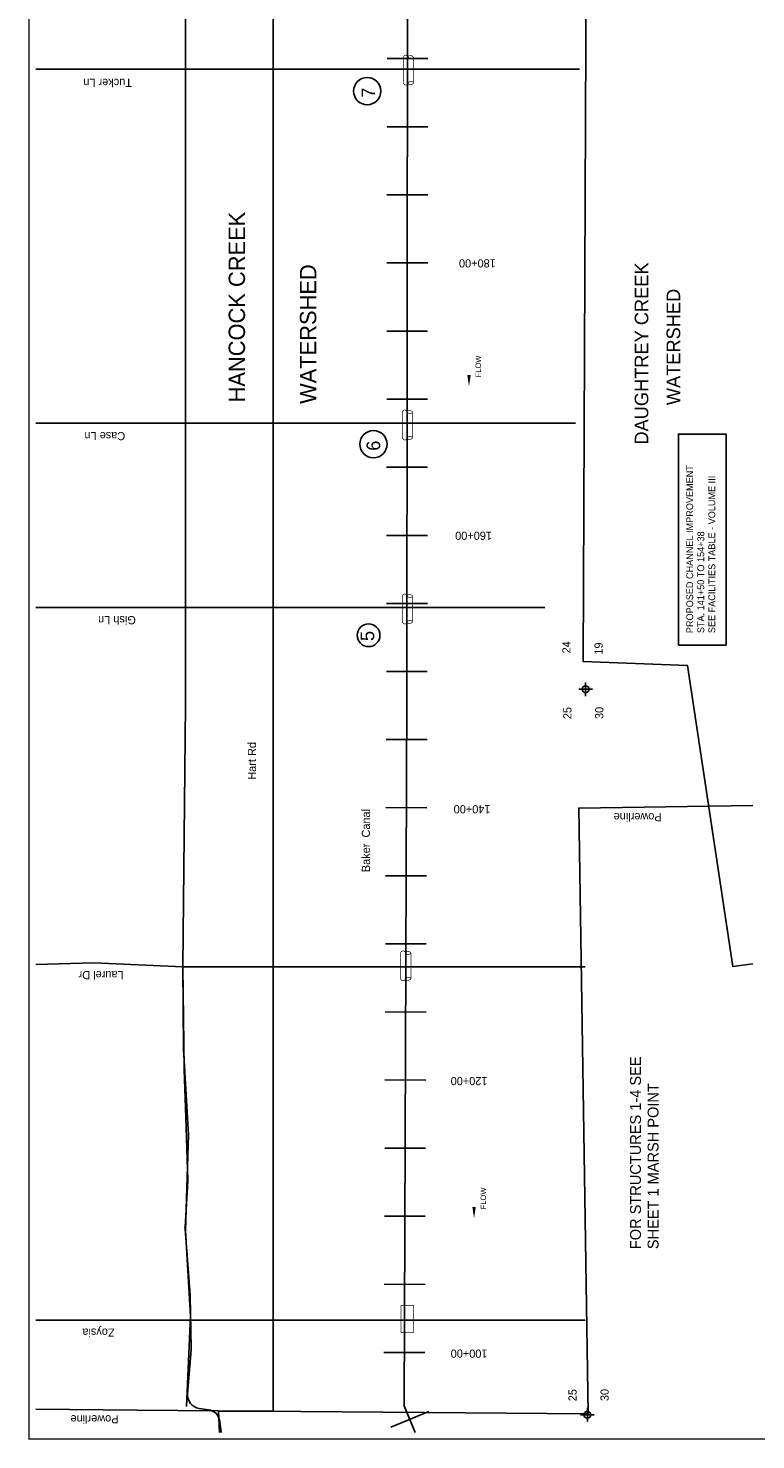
# Model space of a CAD drawing. Extents: x 215317 to 226037, y 859532 to 875544.
# Tile 1 of 3: x 215317 to 220654, y 859534 to 869898. Entities that reach past the tile are written whole.
import ezdxf
from ezdxf.enums import TextEntityAlignment as Align

# ---------------------------------------------------------------- set-up
doc = ezdxf.new("R2010")
doc.units = 0
doc.header["$LTSCALE"] = 800
doc.header["$PDMODE"] = 34
doc.header["$PDSIZE"] = 50
doc.linetypes.add('DIVIDE', pattern=[0])
doc.linetypes.add('STREAM', pattern=[0])
doc.layers.get('0').update_dxf_attribs({"linetype": 'CONTINUOUS'})
for name, color, linetype in [('BORDER', 1, 'CONTINUOUS'), ('MAJROADS', 9, 'CONTINUOUS'), ('POWERLINES', 14, 'DIVIDE'), ('PROPOSED', 7, 'CONTINUOUS'), ('SEC', 2, 'CONTINUOUS'), ('STATIONS', 7, 'CONTINUOUS'), ('STRUCTTEXT', 7, 'CONTINUOUS'), ('STRUCTURES', 1, 'CONTINUOUS'), ('TEXT', 7, 'CONTINUOUS'), ('TRUNKS', 5, 'STREAM'), ('WATER', 4, 'CONTINUOUS'), ('WSHEDS', 3, 'CONTINUOUS')]:
    doc.layers.add(name, color=color, linetype=linetype)

# ---------------------------------------------------------------- blocks, each defined once
blk = doc.blocks.new('RCP')
at = {"layer": 'STRUCTURES', "color": 0, "const_width": 20}
for points in [[(-354, 160, 0.802976), (-374, 25, 0.802976)], [(-374, 25, 0.489412), (-354, -140, 0.489412)], [(-354, -140, 0.606659), (-374, 25, 0.606659)], [(415, 25, 0.606659), (396, -140, 0.606659)], [(415, 25, 0.802976), (396, 160, 0.802976)], [(396, -140, 0.489412), (415, 25, 0.489412)]]:
    blk.add_lwpolyline(points, format="xyb", dxfattribs=at)
for points in [[(396, 160), (-354, 160)], [(-354, -140), (396, -140)]]:
    blk.add_lwpolyline(points, dxfattribs=at)
blk = doc.blocks.new('BOX')
at = {"layer": 'STRUCTURES', "color": 0, "const_width": 20}
blk.add_lwpolyline([(-377, -171), (433, -171), (433, 189), (-377, 189)], close=True, dxfattribs=at)
blk = doc.blocks.new('FLARROW')
at = {"color": 0}
blk.add_lwpolyline([(-0.28, 0.019, 0, 0.05, 0), (-0.112, 0.019, 0, 0, -0.087559), (-0.012, 0.001, 0, 0, 0.245722), (0.075, 0.013, 0, 0, -0.309425), (0.212, 0.015, 0, 0, 0), (0.278, 0.013, 0, 0, 0)], format="xyseb", dxfattribs=at)
blk.add_text('FLOW', height=0.08, dxfattribs=at).set_placement((0.015, -0.157), align=Align.CENTER)

msp = doc.modelspace()

# ---------------------------------------------------------------- linework, layer by layer
at = {"layer": 'BORDER', "color": 0, "const_width": 10}
msp.add_lwpolyline([(225782, 859539), (225782, 875539), (215322, 875539), (215322, 859539)], close=True, dxfattribs=at)
at = {"layer": 'MAJROADS', "color": 0}
for points in [[(217113, 859744), (217113, 870228)], [(215372, 869599), (219362, 869599)], [(215372, 866999), (219333, 866999)], [(219106, 865645), (215372, 865645)], [(215372, 863024), (215799, 863036), (216452, 863006), (216456, 862402), (216493, 861774), (216471, 861070), (216508, 860441), (216478, 859779)], [(216452, 863006), (219402, 863006)], [(215372, 860413), (219402, 860413)], [(216713, 859744), (217113, 859744)], [(216713, 859744), (216720, 859589)]]:
    msp.add_lwpolyline(points, dxfattribs=at)
at = {"layer": 'POWERLINES', "color": 0}
msp.add_lwpolyline([(220632, 864192), (219356, 864172), (219424, 859724), (216113, 859751), (215372, 859760)], dxfattribs=at)
at = {"layer": 'PROPOSED', "color": 0}
msp.add_lwpolyline([(220087, 865369), (220437, 865369), (220437, 866919), (220087, 866919)], close=True, dxfattribs=at)
at = {"layer": 'SEC', "color": 0}
for p in [(219406, 865045), (219419, 859718)]:
    msp.add_point(p, dxfattribs=at)
at = {"layer": 'STATIONS', "color": 0}
for p, q in [((217949, 869675), (218249, 869675)), ((217949, 869175), (218249, 869175)), ((217948, 868675), (218248, 868675)), ((217948, 868175), (218248, 868175)), ((217947, 867675), (218247, 867675)), ((217947, 867175), (218247, 867175)), ((217946, 866675), (218246, 866675)), ((217945, 866175), (218245, 866175)), ((217945, 865675), (218245, 865675)), ((217944, 865175), (218244, 865175)), ((217943, 864676), (218243, 864675)), ((217941, 864176), (218241, 864175)), ((217939, 863676), (218239, 863675)), ((217937, 863176), (218237, 863175)), ((217936, 862676), (218236, 862675)), ((217934, 862176), (218234, 862175)), ((217932, 861676), (218232, 861675)), ((217930, 861176), (218230, 861175)), ((217928, 860676), (218228, 860675)), ((217926, 860176), (218226, 860175)), ((217977, 859626), (218255, 859741))]:
    msp.add_line(p, q, dxfattribs=at)
at = {"layer": 'STRUCTTEXT', "color": 0}
for centre, radius in [((217804, 869437), 100), ((217849, 866844), 100), ((217814, 865441), 83.2)]:
    msp.add_circle(centre, radius, dxfattribs=at)
at = {"layer": 'TRUNKS', "color": 0}
msp.add_lwpolyline([(218155, 859589), (218075, 859783), (218094, 865008), (218100, 870270)], dxfattribs=at)
at = {"layer": 'WSHEDS', "color": 0}
msp.add_lwpolyline([(219410, 874883), (219410, 870363), (219387, 865249), (220153, 865220), (220487, 863009), (220632, 863030)], dxfattribs=at)
msp.add_lwpolyline([(216732, 859589), (216722, 859669, 0.336805), (216638, 859755), (216571, 859765, -0.394323), (216486, 859872), (216512, 860196, 0.025162), (216513, 860206), (216505, 860591, 0.014661), (216505, 860597), (216467, 861081, -0.034296), (216467, 861095), (216487, 861435, 0.021713), (216487, 861444), (216474, 861900, 0.002099), (216474, 861900), (216461, 862253, -0.006138), (216461, 862256), (216452, 863005, -0.005346), (216452, 863007), (216470, 864929, 0.002364), (216470, 864930), (216470, 870153, -0.413056), (216570, 870253), (219410, 870264, 0.413056)], format="xyb", dxfattribs=at)

# ---------------------------------------------------------------- block references
at = {"layer": 'STRUCTURES', "color": 0, "xscale": 0.24975, "yscale": 0.24975, "zscale": 0.24975, "rotation": 90}
for name, p in [('RCP', (218109, 869586)), ('RCP', (218102, 866980)), ('RCP', (218102, 865629)), ('RCP', (218089, 863009)), ('BOX', (218099, 860414))]:
    msp.add_blockref(name, p, dxfattribs=at)
at = {"layer": 'TRUNKS', "color": 0, "xscale": 500, "yscale": 500, "zscale": 500, "rotation": 90}
for p in [(218560, 867408), (218597, 861299)]:
    msp.add_blockref('FLARROW', p, dxfattribs=at)

# ---------------------------------------------------------------- texts
at = {"layer": 'MAJROADS', "color": 0}
for s, rotation, p in [('Tucker Ln', 180, (216078, 869527)), ('Case Ln', 180, (216028, 866934)), ('Gish Ln', 180, (216106, 865582)), ('Hart Rd', 90, (216988, 864381)), ('Laurel Dr', 180, (216016, 862976)), ('Zoysia', 180, (215950, 860351))]:
    msp.add_text(s, height=60, rotation=rotation, dxfattribs=at).set_placement(p)
at = {"layer": 'POWERLINES', "color": 0}
for p in [(219964, 864136), (215979, 859715)]:
    msp.add_text('Powerline', height=60, rotation=180, dxfattribs=at).set_placement(p)
at = {"layer": 'PROPOSED', "color": 0}
for s, p in [('PROPOSED CHANNEL IMPROVEMENT', (220195, 865457)), ('SEE FACILITIES TABLE - VOLUME III', (220357, 865457)), ('STA. 141+50 TO 154+38', (220276, 865457))]:
    msp.add_text(s, height=50, rotation=90, dxfattribs=at).set_placement(p)
at = {"layer": 'STATIONS', "color": 0}
for s, p in [('180+00', (218612, 868202)), ('160+00', (218584, 866202)), ('140+00', (218573, 864194)), ('120+00', (218551, 862198)), ('100+00', (218551, 860197))]:
    msp.add_text(s, height=60, rotation=180, dxfattribs=at).set_placement(p, align=Align.CENTER)
at = {"layer": 'STRUCTTEXT', "color": 0}
for s, height, p in [('7', 100, (217862, 869388)), ('6', 100, (217899, 866796)), ('5', 99.9, (217855, 865399))]:
    msp.add_text(s, height=height, rotation=90, dxfattribs=at).set_placement(p)
at = {"layer": 'TEXT', "color": 0}
for s, height, p in [('HANCOCK CREEK', 120, (216907, 867151)), ('WATERSHED', 120, (217430, 867140)), ('FOR STRUCTURES 1-4 SEE', 80, (219812, 860934)), ('SHEET 1 MARSH POINT', 80, (219941, 860934))]:
    msp.add_text(s, height=height, rotation=90, dxfattribs=at).set_placement(p)
for s, height, p in [('DAUGHTREY CREEK', 100, (219866, 867510)), ('WATERSHED', 100, (220100, 867558)), ('24', 60, (219295, 865353)), ('19', 60, (219531, 865344)), ('25', 60, (219302, 864870)), ('30', 60, (219536, 864871)), ('25', 60, (219340, 859862)), ('30', 60, (219575, 859863))]:
    msp.add_text(s, height=height, rotation=90, dxfattribs=at).set_placement(p, align=Align.CENTER)
at = {"layer": 'WATER', "color": 0}
msp.add_text('Baker  Canal', height=60, rotation=90, dxfattribs=at).set_placement((217824, 863702))

doc.saveas('drawing.dxf')
